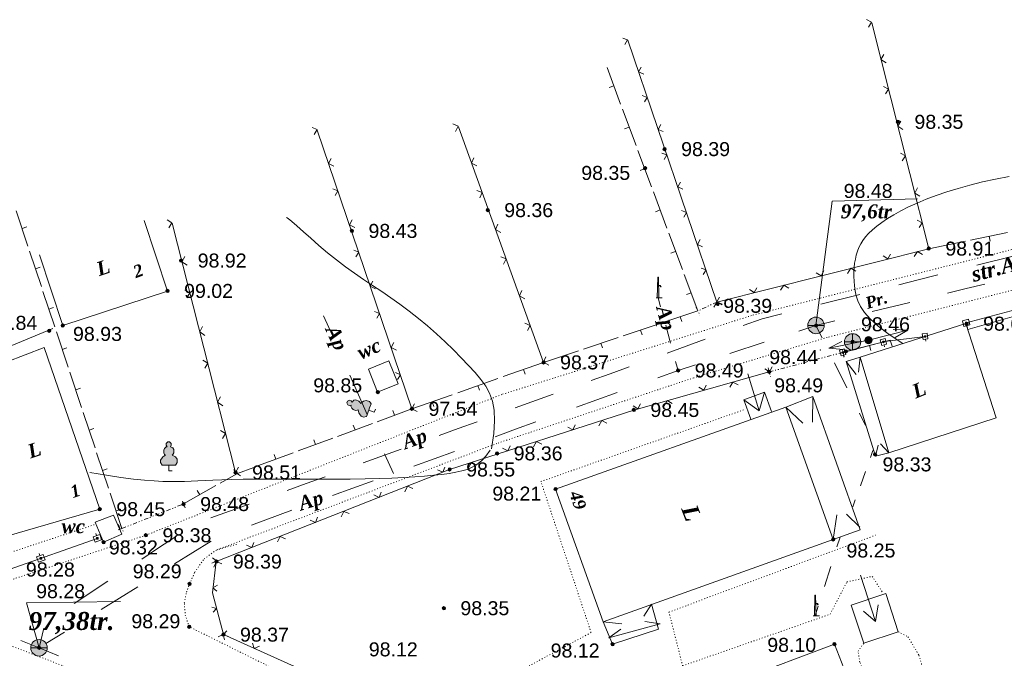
# Model space of a CAD drawing. Header units: millimetres. Extents: x 9396 to 25236, y 15106 to 31102.
# Tile 68 of 256: x 10628 to 10747, y 16289 to 16367. Entities that reach past the tile are written whole.
import ezdxf
from ezdxf.enums import TextEntityAlignment as Align

# ---------------------------------------------------------------- set-up
doc = ezdxf.new("R2010")
doc.units = ezdxf.units.MM
for name, pattern in [('DIVIDE', [1.25, 0.5, -0.25, 0, -0.25, 0, -0.25]), ('DOT', [0.25, 0, -0.25]), ('HIDDEN', [0.375, 0.25, -0.125])]:
    doc.linetypes.add(name, pattern=pattern)
for name, color, linetype, lineweight, true_color in [('1001010', 7, 'Continuous', 9, 0x000000), ('10010110', 7, 'Continuous', 20, 0xa25100), ('1060000', 7, 'Continuous', 9, 0x000000), ('1070000', 7, 'DOT', 9, 0x000000), ('2030012', 7, 'Continuous', 9, 0x000000), ('21100200', 7, 'HIDDEN', 0, 0x800080), ('3000105', 7, 'DIVIDE', 9, 0x000000), ('3000113', 7, 'Continuous', 9, 0x000000), ('3000130', 7, 'Continuous', 9, 0x000000), ('3000220', 7, 'Continuous', 9, 0x000000), ('3000260', 7, 'Continuous', 9, 0x000000), ('4000210', 7, 'Continuous', 9, 0x000000), ('5010210', 7, 'Continuous', 20, 0x008000), ('5010420', 7, 'Continuous', 9, 0x000000), ('5010430', 7, 'Continuous', 9, 0x000000), ('5010530', 7, 'Continuous', 9, 0x000000), ('6011210', 1, 'Continuous', 9, 0xff0000)]:
    doc.layers.add(name, color=color, linetype=linetype, lineweight=lineweight, true_color=true_color)
doc.styles.add('1', font='timesbi.ttf', dxfattribs={"height": 0.00127})
doc.styles.add('10', font='timesbi.ttf', dxfattribs={"height": 0.001481})
doc.styles.add('12', font='timesbi.ttf', dxfattribs={"height": 0.001693})
doc.styles.add('2', font='timesbi.ttf', dxfattribs={"height": 0.001693})
doc.styles.add('3', font='timesbi.ttf', dxfattribs={"height": 0.001693})
doc.styles.add('9', font='timesbi.ttf', dxfattribs={"height": 0.001693})
doc.styles.add('F2', font='arial.ttf', dxfattribs={"height": 0.001693})

# ---------------------------------------------------------------- blocks, each defined once
blk = doc.blocks.new('SYMBOL5010430')
at = {"true_color": 0xffffff}
h = blk.add_hatch(color=7, dxfattribs=at)
edge = h.paths.add_edge_path()
edge.add_arc((0, 0), 0.495, 0, 360)
at = {"color": 18, "linetype": 'Continuous', "lineweight": 0, "true_color": 0x000000, "flags": 128}
for points in [[(-0.495, 0), (0.495, 0)], [(0, -0.495), (0, 0.495)]]:
    blk.add_lwpolyline(points, dxfattribs=at)
at = {"color": 18, "linetype": 'Continuous', "lineweight": 0, "true_color": 0x000000}
blk.add_circle((0, 0), 0.495, dxfattribs=at)
blk = doc.blocks.new('SYMBOL21100200')
at = {"true_color": 0x800080}
h = blk.add_hatch(color=216, dxfattribs=at)
edge = h.paths.add_edge_path()
edge.add_arc((0, 0), 0.1, 0, 360)
at = {"color": 216, "linetype": 'Continuous', "lineweight": 0, "true_color": 0x800080}
blk.add_circle((0, 0), 0.1, dxfattribs=at)
blk = doc.blocks.new('SYMBOL4000210')
at = {"true_color": 0xffffff}
blk.add_hatch(color=7, dxfattribs=at).paths.add_polyline_path([(0.05, 1.75), (-0.05, 1.75), (-0.15, 1.65), (-0.15, 1.55), (-0.1, 1.45), (-0.15, 1.45), (-0.25, 1.35), (-0.3, 1.25), (-0.3, 1.1), (-0.25, 1), (-0.2, 0.95), (-0.3, 0.9), (-0.35, 0.85), (-0.4, 0.8), (-0.5, 0.65), (-0.5, 0.5), (-0.4, 0.35), (-0.3, 0.35), (-0.1, 0.35), (0, 0.35), (0.15, 0.35), (0.4, 0.35), (0.45, 0.4), (0.5, 0.5), (0.5, 0.7), (0.4, 0.85), (0.2, 0.95), (0.25, 1), (0.3, 1.1), (0.3, 1.3), (0.25, 1.4), (0.1, 1.45), (0.15, 1.55), (0.15, 1.65)])
at = {"color": 18, "linetype": 'Continuous', "lineweight": 0, "true_color": 0x000000, "flags": 128}
blk.add_lwpolyline([(0.05, 1.75), (-0.05, 1.75), (-0.15, 1.65), (-0.15, 1.55), (-0.1, 1.45), (-0.15, 1.45), (-0.25, 1.35), (-0.3, 1.25), (-0.3, 1.1), (-0.25, 1), (-0.2, 0.95), (-0.3, 0.9), (-0.35, 0.85), (-0.4, 0.8), (-0.5, 0.65), (-0.5, 0.5), (-0.4, 0.35), (-0.3, 0.35), (-0.1, 0.35), (0, 0.35), (0.15, 0.35), (0.4, 0.35), (0.45, 0.4), (0.5, 0.5), (0.5, 0.7), (0.4, 0.85), (0.2, 0.95), (0.25, 1), (0.3, 1.1), (0.3, 1.3), (0.25, 1.4), (0.1, 1.45), (0.15, 1.55), (0.15, 1.65), (0.05, 1.75)], close=True, dxfattribs=at)
blk.add_lwpolyline([(0, 0.35), (0, 0), (0.2, 0)], dxfattribs=at)
blk = doc.blocks.new('SYMBOL5010420')
at = {"true_color": 0xffffff}
h = blk.add_hatch(color=7, dxfattribs=at)
edge = h.paths.add_edge_path()
edge.add_arc((0, 0), 0.5, 0, 360)
at = {"color": 18, "linetype": 'Continuous', "lineweight": 9, "true_color": 0x000000, "flags": 128}
blk.add_lwpolyline([(-0.5, 0), (0.5, 0)], dxfattribs=at)
at = {"color": 18, "linetype": 'Continuous', "lineweight": 9, "true_color": 0x000000}
blk.add_circle((0, 0), 0.5, dxfattribs=at)
blk = doc.blocks.new('SYMBOL5010530')
at = {"true_color": 0x000000}
for points in [[(-0.05, 0), (-0.025, 1.25), (0.025, 1.25), (0.05, 0)], [(0.025, 0.75), (0.15, 0.75), (0.175, 0.675), (0.15, 0.675), (0.125, 0.725), (0.025, 0.725)]]:
    blk.add_hatch(color=18, dxfattribs=at).paths.add_polyline_path(points)
at = {"color": 18, "linetype": 'Continuous', "lineweight": 0, "true_color": 0x000000, "flags": 128}
for points in [[(-0.05, 0), (-0.025, 1.25), (0.025, 1.25), (0.05, 0), (-0.05, 0)], [(0.025, 0.75), (0.15, 0.75), (0.175, 0.675), (0.15, 0.675), (0.125, 0.725), (0.025, 0.725), (0.025, 0.75)]]:
    blk.add_lwpolyline(points, close=True, dxfattribs=at)
blk.add_lwpolyline([(-0.125, 0), (0.25, 0)], dxfattribs=at)
blk = doc.blocks.new('SYMBOL2030012')
at = {"true_color": 0xffffff}
h = blk.add_hatch(color=7, dxfattribs=at)
edge = h.paths.add_edge_path()
edge.add_arc((0, 0), 0.225, 0, 360)
at = {"true_color": 0x000000}
h = blk.add_hatch(color=18, dxfattribs=at)
edge = h.paths.add_edge_path()
edge.add_arc((0, 0), 0.05, 0, 360)
at = {"color": 18, "linetype": 'Continuous', "lineweight": 0, "true_color": 0x000000}
for radius in [0.225, 0.05]:
    blk.add_circle((0, 0), radius, dxfattribs=at)

msp = doc.modelspace()

# ---------------------------------------------------------------- linework, layer by layer
at = {"layer": '1001010', "color": 253}
for p, q in [((10761.35, 16334.41), (10743.07, 16329.14)), ((10742.83, 16329.9), (10730.04, 16325.79)), ((10730.04, 16325.79), (10729.85, 16323.98)), ((10728.35, 16325.28), (10729.54, 16323.73)), ((10731.9, 16313.83), (10728.35, 16325.28)), ((10717.83, 16319.33), (10716.46, 16323.8)), ((10717.83, 16319.33), (10715.96, 16320.64)), ((10718.46, 16321.57), (10719.32, 16319.22)), ((10724.31, 16321.07), (10724.25, 16317.96)), ((10693.19, 16309.86), (10721.04, 16319.77)), ((10726.78, 16303.77), (10721.04, 16319.77)), ((10721.04, 16319.77), (10723.11, 16317.84)), ((10731.9, 16313.83), (10732.21, 16315.18)), ((10733.5, 16314.25), (10732.51, 16315.33)), ((10626.83, 16304.14), (10638.06, 16307.42)), ((10726.78, 16303.77), (10727.23, 16306.72)), ((10729.99, 16305.23), (10728.38, 16306.83)), ((10638.52, 16303.41), (10637.49, 16305.86)), ((10698.93, 16293.78), (10726.78, 16303.77)), ((10704.79, 16295.94), (10703.86, 16294.49)), ((10731.91, 16293.82), (10730.45, 16295.08)), ((10700.08, 16291.07), (10698.93, 16293.78)), ((10698.93, 16293.78), (10701.21, 16293.56)), ((10699.63, 16291.84), (10705.84, 16293.56)), ((10705.84, 16293.56), (10703.99, 16293.83)), ((10699.63, 16291.84), (10701.08, 16292.9)), ((10726.93, 16291.1), (10704.26, 16282.57))]:
    msp.add_line(p, q, dxfattribs=at)
for points in [[(10724.69, 16329.65, 0), (10726.66, 16344.7, 0), (10736.98, 16344.97, 0)], [(10643.43, 16342.36, 0), (10646.25, 16333.81, 0), (10633.57, 16329.64, 0), (10630.76, 16338.19, 0)], [(10742.83, 16329.9, 0), (10746.5, 16318.48, 0), (10733.5, 16314.25, 0)], [(10619.78, 16322.56, 0), (10631.32, 16326.98, 0), (10638.06, 16307.42, 0)], [(10671.67, 16321.59, 0), (10670.56, 16324.37, 0), (10673.04, 16325.37, 0)], [(10673.04, 16325.37, 0), (10674.15, 16322.58, 0), (10671.67, 16321.59, 0)], [(10728.35, 16325.28, 0), (10730.04, 16325.79, 0), (10733.5, 16314.25, 0), (10731.9, 16313.83, 0)], [(10718.46, 16321.57, 0), (10715.96, 16320.64, 0), (10716.8, 16318.3, 0)], [(10717.83, 16319.33, 0), (10718.46, 16321.57, 0), (10718.46, 16321.57, 0)], [(10721.04, 16319.77, 0), (10724.31, 16321.07, 0), (10730.02, 16304.92, 0), (10726.78, 16303.77, 0)], [(10698.93, 16293.78, 0), (10693.19, 16309.86, 0), (10693.19, 16309.86, 0)], [(10637.49, 16305.86, 0), (10639.73, 16306.71, 0), (10640.72, 16304.4, 0), (10638.52, 16303.41, 0)], [(10730.06, 16299.44, 0), (10731.91, 16293.82, 0), (10732.2, 16295.85, 0)], [(10730.47, 16291.19, 0), (10728.95, 16295.82, 0), (10733.13, 16297.2, 0)], [(10733.13, 16297.2, 0), (10734.65, 16292.57, 0), (10730.47, 16291.19, 0)], [(10700.08, 16291.07, 0), (10705.66, 16292.89, 0), (10704.79, 16295.94, 0)], [(10726.93, 16291.1, 0), (10729.74, 16283.83, 0), (10714.76, 16278.02, 0)]]:
    msp.add_polyline3d(points, dxfattribs=at)
at = {"layer": '10010110'}
for points in [[(10735.19, 16327.45, 0), (10733.53, 16328.56, 0), (10732.23, 16329.55, 0), (10731.25, 16330.43, 0), (10730.55, 16331.23, 0), (10730.06, 16331.95, 0), (10729.74, 16332.62, 0), (10729.55, 16333.24, 0), (10729.44, 16333.84, 0), (10729.36, 16334.43, 0), (10729.31, 16335, 0), (10729.28, 16335.57, 0), (10729.28, 16336.12, 0), (10729.31, 16336.65, 0), (10729.37, 16337.17, 0), (10729.46, 16337.67, 0), (10729.57, 16338.15, 0), (10729.71, 16338.62, 0), (10729.88, 16339.07, 0), (10730.1, 16339.51, 0), (10730.36, 16339.94, 0), (10730.68, 16340.36, 0), (10731.06, 16340.79, 0), (10731.51, 16341.22, 0), (10732.04, 16341.66, 0), (10732.64, 16342.11, 0), (10733.33, 16342.57, 0), (10734.1, 16343.04, 0), (10734.96, 16343.51, 0), (10735.9, 16343.98, 0), (10736.92, 16344.45, 0), (10738.03, 16344.91, 0), (10739.23, 16345.36, 0), (10740.51, 16345.8, 0), (10741.88, 16346.23, 0), (10743.32, 16346.63, 0), (10744.83, 16347.01, 0), (10746.41, 16347.35, 0), (10748.05, 16347.67, 0)], [(10685.44, 16314.7, 0), (10685.71, 16316.56, 0), (10685.81, 16318.11, 0), (10685.76, 16319.4, 0), (10685.55, 16320.5, 0), (10685.21, 16321.45, 0), (10684.74, 16322.31, 0), (10684.15, 16323.12, 0), (10683.46, 16323.94, 0), (10682.67, 16324.81, 0), (10681.79, 16325.73, 0), (10680.85, 16326.68, 0), (10679.84, 16327.65, 0), (10678.79, 16328.62, 0), (10677.71, 16329.58, 0), (10676.6, 16330.5, 0), (10675.49, 16331.38, 0), (10674.37, 16332.21, 0), (10673.27, 16332.99, 0), (10672.16, 16333.75, 0), (10671.06, 16334.48, 0), (10669.97, 16335.22, 0), (10668.87, 16335.97, 0), (10667.78, 16336.75, 0), (10666.69, 16337.57, 0), (10665.61, 16338.44, 0), (10664.56, 16339.33, 0), (10663.57, 16340.19, 0), (10662.68, 16340.99, 0), (10661.91, 16341.68, 0), (10661.29, 16342.22, 0), (10660.86, 16342.58, 0), (10660.64, 16342.71, 0)], [(10685.28, 16314.54, 0), (10684.75, 16313.84, 0), (10684.22, 16313.28, 0), (10683.68, 16312.84, 0), (10683.12, 16312.5, 0), (10682.51, 16312.23, 0), (10681.85, 16312.04, 0), (10681.13, 16311.88, 0), (10680.33, 16311.75, 0), (10679.44, 16311.63, 0), (10678.45, 16311.52, 0), (10677.35, 16311.42, 0), (10676.15, 16311.33, 0), (10674.84, 16311.24, 0), (10673.4, 16311.18, 0), (10671.84, 16311.12, 0), (10670.15, 16311.09, 0), (10668.34, 16311.06, 0), (10666.43, 16311.05, 0), (10664.46, 16311.05, 0), (10662.5, 16311.06, 0), (10660.56, 16311.07, 0), (10658.71, 16311.07, 0), (10656.97, 16311.06, 0), (10655.4, 16311.05, 0), (10654.02, 16311.02, 0), (10652.81, 16310.98, 0), (10651.75, 16310.94, 0), (10650.8, 16310.89, 0), (10649.93, 16310.85, 0), (10649.11, 16310.81, 0), (10648.3, 16310.77, 0), (10647.49, 16310.76, 0), (10646.63, 16310.76, 0), (10645.69, 16310.78, 0), (10644.65, 16310.84, 0), (10643.48, 16310.93, 0), (10642.14, 16311.07, 0), (10640.61, 16311.27, 0), (10638.86, 16311.52, 0), (10636.85, 16311.84, 0)]]:
    msp.add_polyline3d(points, dxfattribs=at)
at = {"layer": '1060000', "color": 253}
msp.add_polyline3d([(10630.71, 16290.65, 0), (10629.18, 16296.09, 0), (10640.57, 16296.24, 0)], dxfattribs=at)
at = {"layer": '1070000', "color": 253}
for p, q in [((10792.45, 16345.13), (10726.04, 16328.2)), ((10643.63, 16304.27), (10686.75, 16321.32)), ((10686.09, 16315.37), (10652.16, 16302.48)), ((10643.63, 16304.27), (10627.27, 16298.85)), ((10652.16, 16302.48), (10654.59, 16303.16)), ((10675.8, 16279.83), (10648.88, 16293.19)), ((10677.04, 16281.5), (10697.49, 16292.5))]:
    msp.add_line(p, q, dxfattribs=at)
for points in [[(10801.98, 16352.41, 0), (10716.91, 16330.85, 0), (10688.87, 16321.98, 0), (10686.75, 16321.32, 0)], [(10726.04, 16328.2, 0), (10709.9, 16323.31, 0), (10686.09, 16315.37, 0)], [(10697.49, 16292.5, 0), (10691.42, 16310.76, 0), (10716.06, 16319.48, 0)], [(10634.47, 16288.14, 0), (10606.23, 16298.99, 0), (10592.6, 16305.8, 0), (10586.71, 16308.78, 0), (10583.8, 16310.43, 0), (10581.9, 16312.46, 0)], [(10624.02, 16301.23, 0), (10624.48, 16302.28, 0), (10625.67, 16302.34, 0), (10627.33, 16302.21, 0), (10637.51, 16305.58, 0)], [(10708.56, 16288.47, 0), (10706.91, 16294.97, 0), (10731.9, 16304.28, 0)], [(10648.88, 16293.19, 0), (10648.41, 16294.51, 0), (10648.28, 16296.09, 0), (10648.55, 16297.39, 0), (10648.93, 16298.37, 0), (10649.54, 16299.78, 0), (10650.67, 16301.41, 0), (10652.16, 16302.48, 0)], [(10708.56, 16288.47, 0), (10726.41, 16294.71, 0), (10728.44, 16298.62, 0), (10731.5, 16299.29, 0), (10732.69, 16297.43, 0)], [(10734.65, 16292.57, 0), (10735.82, 16291.99, 0), (10737.15, 16289.74, 0), (10738.08, 16286.56, 0), (10738.28, 16285.13, 0), (10737.46, 16284.11, 0), (10735.72, 16283.39, 0), (10733.26, 16282.98, 0), (10731.83, 16284.52, 0), (10730.8, 16286.77, 0), (10729.99, 16288.92, 0), (10729.78, 16290.25, 0), (10730.47, 16291.19, 0)]]:
    msp.add_polyline3d(points, dxfattribs=at)
at = {"layer": '3000105', "color": 253}
for p, q in [((10712.71, 16332.48), (10710.4, 16331.4)), ((10712.93, 16332.03), (10712.46, 16333.02)), ((10710.19, 16331.85), (10710.65, 16330.85)), ((10728.1, 16325.91), (10727.82, 16326.97)), ((10719.03, 16324.03), (10727.97, 16326.39)), ((10718.9, 16324.52), (10719.18, 16323.45)), ((10640.74, 16305.08), (10648.19, 16308.05)), ((10648.38, 16307.58), (10647.97, 16308.6)), ((10640.56, 16305.54), (10640.96, 16304.52))]:
    msp.add_line(p, q, dxfattribs=at)
at = {"layer": '3000113', "color": 253}
msp.add_line((10593.17, 16312.94), (10632.38, 16329.29), dxfattribs=at)
at = {"layer": '3000130', "color": 253}
for p, q in [((10774.48, 16338.49, 193.29), (10742.85, 16329.95, 102.7)), ((10743.02, 16329.38, 147.99), (10742.95, 16329.62, 147.99)), ((10737.97, 16327.73, 81.26), (10737.94, 16327.97, 81.26)), ((10732.99, 16327.06, 81.26), (10732.93, 16327.31, 81.26)), ((10728.07, 16325.8, 81.26), (10728.01, 16326.04, 81.26)), ((10637.56, 16304.46, 73.11), (10637.65, 16304.23, 73.11)), ((10630.74, 16302.04, 73.11), (10630.82, 16301.81, 73.11))]:
    msp.add_line(p, q, dxfattribs=at)
for points in [[(10743.14, 16330.39, 147.99), (10742.4, 16330.19, 147.99), (10742.58, 16329.52, 147.99), (10743.32, 16329.72, 147.99), (10743.14, 16330.39, 147.99)], [(10742.86, 16329.85, 147.99), (10742.91, 16329.86, 147.99), (10742.95, 16329.9, 147.99), (10742.97, 16329.95, 147.99), (10742.95, 16330.01, 147.99), (10742.91, 16330.04, 147.99), (10742.86, 16330.06, 147.99), (10742.81, 16330.04, 147.99), (10742.77, 16330.01, 147.99), (10742.76, 16329.95, 147.99), (10742.77, 16329.9, 147.99), (10742.81, 16329.86, 147.99), (10742.86, 16329.85, 147.99)], [(10733.04, 16328.06, 81.26), (10732.47, 16327.91, 81.26), (10732.64, 16327.23, 81.26), (10733.22, 16327.38, 81.26), (10733.04, 16328.06, 81.26)], [(10732.84, 16327.55, 81.26), (10732.89, 16327.57, 81.26), (10732.92, 16327.6, 81.26), (10732.93, 16327.65, 81.26), (10732.92, 16327.69, 81.26), (10732.89, 16327.73, 81.26), (10732.84, 16327.74, 81.26), (10732.79, 16327.73, 81.26), (10732.76, 16327.69, 81.26), (10732.75, 16327.65, 81.26), (10732.76, 16327.6, 81.26), (10732.79, 16327.57, 81.26), (10732.84, 16327.55, 81.26)], [(10738.14, 16328.71, 81.26), (10737.55, 16328.63, 81.26), (10737.64, 16327.94, 81.26), (10738.23, 16328.01, 81.26), (10738.14, 16328.71, 81.26)], [(10737.89, 16328.23, 81.26), (10737.94, 16328.24, 81.26), (10737.97, 16328.27, 81.26), (10737.99, 16328.32, 81.26), (10737.97, 16328.37, 81.26), (10737.94, 16328.4, 81.26), (10737.89, 16328.41, 81.26), (10737.85, 16328.4, 81.26), (10737.81, 16328.37, 81.26), (10737.8, 16328.32, 81.26), (10737.81, 16328.27, 81.26), (10737.85, 16328.24, 81.26), (10737.89, 16328.23, 81.26)], [(10728.12, 16326.8, 81.26), (10727.55, 16326.65, 81.26), (10727.72, 16325.97, 81.26), (10728.3, 16326.12, 81.26), (10728.12, 16326.8, 81.26)], [(10727.92, 16326.29, 81.26), (10727.97, 16326.3, 81.26), (10728, 16326.34, 81.26), (10728.01, 16326.38, 81.26), (10728, 16326.43, 81.26), (10727.97, 16326.46, 81.26), (10727.92, 16326.48, 81.26), (10727.88, 16326.46, 81.26), (10727.84, 16326.43, 81.26), (10727.83, 16326.38, 81.26), (10727.84, 16326.34, 81.26), (10727.88, 16326.3, 81.26), (10727.92, 16326.29, 81.26)], [(10637.48, 16303.43, 73.11), (10638.28, 16303.71, 73.11), (10638.05, 16304.37, 73.11), (10637.25, 16304.09, 73.11), (10637.48, 16303.43, 73.11)], [(10637.77, 16303.79, 73.11), (10637.82, 16303.8, 73.11), (10637.86, 16303.84, 73.11), (10637.88, 16303.9, 73.11), (10637.86, 16303.95, 73.11), (10637.82, 16303.99, 73.11), (10637.77, 16304.01, 73.11), (10637.71, 16303.99, 73.11), (10637.67, 16303.95, 73.11), (10637.65, 16303.9, 73.11), (10637.67, 16303.84, 73.11), (10637.71, 16303.8, 73.11), (10637.77, 16303.79, 73.11)], [(10630.65, 16301.01, 73.11), (10631.45, 16301.29, 73.11), (10631.22, 16301.95, 73.11), (10630.42, 16301.67, 73.11), (10630.65, 16301.01, 73.11)], [(10630.94, 16301.37, 73.11), (10630.99, 16301.38, 73.11), (10631.03, 16301.42, 73.11), (10631.05, 16301.48, 73.11), (10631.03, 16301.53, 73.11), (10630.99, 16301.58, 73.11), (10630.94, 16301.59, 73.11), (10630.88, 16301.58, 73.11), (10630.84, 16301.53, 73.11), (10630.82, 16301.48, 73.11), (10630.84, 16301.42, 73.11), (10630.88, 16301.38, 73.11), (10630.94, 16301.37, 73.11)]]:
    msp.add_polyline3d(points, close=True, dxfattribs=at)
for points in [[(10737.89, 16328.32, 0), (10733.02, 16327.69, 162.51), (10727.97, 16326.39, 49.14)], [(10623.93, 16300.28, 121.85), (10627.09, 16300.12, 24.37), (10637.86, 16303.93, 24.37)]]:
    msp.add_polyline3d(points, dxfattribs=at)
at = {"layer": '3000220', "color": 253}
for p, q in [((10701.06, 16356.43), (10699.42, 16360.84)), ((10700.24, 16358.63), (10699.68, 16358.42)), ((10702.93, 16351.42), (10701.28, 16355.83)), ((10702.11, 16353.63), (10701.54, 16353.42)), ((10704.79, 16346.42), (10703.15, 16350.82)), ((10703.97, 16348.62), (10703.41, 16348.41)), ((10706.66, 16341.41), (10705.02, 16345.82)), ((10627.93, 16343.52), (10629.36, 16339.22)), ((10705.84, 16343.62), (10705.28, 16343.41)), ((10628.65, 16341.37), (10629.22, 16341.56)), ((10708.53, 16336.41), (10706.89, 16340.81)), ((10747.86, 16340.89), (10743.4, 16339.98)), ((10742.79, 16339.85), (10738.33, 16338.93)), ((10745.63, 16340.43), (10745.75, 16339.85)), ((10629.56, 16338.64), (10630.99, 16334.35)), ((10707.71, 16338.61), (10707.15, 16338.4)), ((10740.56, 16339.39), (10740.68, 16338.8)), ((10630.27, 16336.49), (10630.84, 16336.68)), ((10710.4, 16331.4), (10708.75, 16335.81)), ((10631.18, 16333.76), (10632.61, 16329.47)), ((10709.58, 16333.6), (10709.01, 16333.39)), ((10631.9, 16331.62), (10632.47, 16331.8)), ((10710.4, 16331.4), (10706.16, 16329.99)), ((10708.28, 16330.7), (10708.47, 16330.13)), ((10705.59, 16329.8), (10701.36, 16328.39)), ((10703.47, 16329.09), (10703.66, 16328.52)), ((10632.81, 16328.88), (10634.24, 16324.59)), ((10700.78, 16328.19), (10696.55, 16326.78)), ((10633.52, 16326.74), (10634.09, 16326.93)), ((10695.97, 16326.59), (10691.74, 16325.18)), ((10698.66, 16327.49), (10698.85, 16326.92)), ((10731.18, 16327.21), (10731.33, 16326.63)), ((10693.85, 16325.89), (10694.04, 16325.32)), ((10691.74, 16325.18), (10686.87, 16323.46)), ((10689.31, 16324.32), (10689.51, 16323.76)), ((10634.43, 16324.01), (10635.86, 16319.71)), ((10686.21, 16323.23), (10681.35, 16321.51)), ((10635.15, 16321.86), (10635.72, 16322.05)), ((10683.78, 16322.37), (10683.98, 16321.8)), ((10680.69, 16321.27), (10675.82, 16319.56)), ((10671.61, 16318), (10675.82, 16319.56)), ((10678.26, 16320.42), (10678.46, 16319.85)), ((10636.06, 16319.13), (10637.49, 16314.84)), ((10673.72, 16318.78), (10673.51, 16319.34)), ((10636.77, 16316.98), (10637.34, 16317.17)), ((10666.83, 16316.23), (10671.04, 16317.79)), ((10668.93, 16317.01), (10668.72, 16317.57)), ((10662.04, 16314.46), (10666.25, 16316.02)), ((10664.15, 16315.24), (10663.94, 16315.8)), ((10637.68, 16314.25), (10639.11, 16309.96)), ((10657.25, 16312.69), (10661.46, 16314.25)), ((10659.36, 16313.47), (10659.15, 16314.03)), ((10638.4, 16312.1), (10638.97, 16312.29)), ((10654.58, 16311.68), (10654.29, 16312.2)), ((10648.19, 16308.05), (10652.1, 16310.27)), ((10639.31, 16309.37), (10640.74, 16305.08)), ((10650.15, 16309.16), (10649.85, 16309.68)), ((10640.02, 16307.23), (10640.59, 16307.42)), ((10640.3, 16304.92), (10640.75, 16305.08)), ((10640.52, 16305), (10640.32, 16305.57))]:
    msp.add_line(p, q, dxfattribs=at)
for points in [[(10733.89, 16327.16, 0), (10733.68, 16327.85, 0), (10727.97, 16326.4, 0)], [(10652.63, 16310.57, 0), (10654.72, 16311.75, 0), (10656.68, 16312.48, 0)]]:
    msp.add_polyline3d(points, dxfattribs=at)
at = {"layer": '3000260', "color": 253}
for p, q in [((10712.71, 16332.48), (10701.93, 16364.14)), ((10675.82, 16319.55), (10664.36, 16353.29)), ((10691.74, 16325.18), (10681.43, 16353.69)), ((10654.47, 16311.85), (10646.81, 16342.01)), ((10677.04, 16281.5), (10653.02, 16292.24))]:
    msp.add_line(p, q, dxfattribs=at)
for points in [[(10712.71, 16332.48, 0), (10738.33, 16338.93, 0), (10731.43, 16366.26, 0)], [(10731.05, 16365.73, 0), (10731.42, 16366.32, 0), (10730.82, 16366.64, 0)], [(10701.57, 16363.64, 0), (10701.91, 16364.2, 0), (10701.31, 16364.42, 0)], [(10733.17, 16361.43, 0), (10732.55, 16361.82, 0), (10732.91, 16362.44, 0)], [(10703.85, 16360.04, 0), (10703.23, 16360.33, 0), (10703.56, 16360.91, 0)], [(10733.09, 16357.65, 0), (10733.46, 16358.24, 0), (10732.86, 16358.56, 0)], [(10703.94, 16356.68, 0), (10704.28, 16357.24, 0), (10703.68, 16357.46, 0)], [(10681.1, 16353.12, 0), (10681.4, 16353.75, 0), (10680.77, 16354.02, 0)], [(10706.22, 16353.09, 0), (10705.6, 16353.37, 0), (10705.93, 16353.96, 0)], [(10735.21, 16353.35, 0), (10734.59, 16353.74, 0), (10734.95, 16354.36, 0)], [(10664.01, 16352.76, 0), (10664.34, 16353.35, 0), (10663.73, 16353.6, 0)], [(10706.31, 16349.72, 0), (10706.65, 16350.28, 0), (10706.05, 16350.5, 0)], [(10735.13, 16349.57, 0), (10735.5, 16350.16, 0), (10734.9, 16350.48, 0)], [(10666.38, 16348.91, 0), (10665.74, 16349.23, 0), (10666.06, 16349.84, 0)], [(10683.68, 16348.94, 0), (10683.02, 16349.28, 0), (10683.31, 16349.94, 0)], [(10708.59, 16346.13, 0), (10707.97, 16346.41, 0), (10708.3, 16347, 0)], [(10666.53, 16345.35, 0), (10666.86, 16345.94, 0), (10666.25, 16346.18, 0)], [(10684.01, 16345.09, 0), (10684.31, 16345.72, 0), (10683.68, 16345.99, 0)], [(10737.25, 16345.27, 0), (10736.63, 16345.66, 0), (10736.99, 16346.28, 0)], [(10708.69, 16342.76, 0), (10709.02, 16343.32, 0), (10708.42, 16343.54, 0)], [(10646.43, 16341.47, 0), (10646.79, 16342.08, 0), (10646.19, 16342.42, 0)], [(10668.9, 16341.5, 0), (10668.26, 16341.81, 0), (10668.58, 16342.43, 0)], [(10737.17, 16341.49, 0), (10737.54, 16342.07, 0), (10736.94, 16342.4, 0)], [(10686.58, 16340.91, 0), (10685.92, 16341.25, 0), (10686.22, 16341.91, 0)], [(10710.96, 16339.17, 0), (10710.34, 16339.45, 0), (10710.67, 16340.04, 0)], [(10669.05, 16337.93, 0), (10669.38, 16338.52, 0), (10668.77, 16338.77, 0)], [(10736.58, 16337.98, 0), (10736.97, 16338.59, 0), (10737.59, 16338.23, 0)], [(10648.62, 16336.93, 0), (10647.99, 16337.35, 0), (10648.35, 16338, 0)], [(10686.91, 16337.06, 0), (10687.21, 16337.69, 0), (10686.58, 16337.96, 0)], [(10732.8, 16338.06, 0), (10733.39, 16337.69, 0), (10733.71, 16338.29, 0)], [(10711.06, 16335.8, 0), (10711.39, 16336.36, 0), (10710.79, 16336.58, 0)], [(10724.72, 16336.02, 0), (10725.3, 16335.65, 0), (10725.63, 16336.25, 0)], [(10728.5, 16335.94, 0), (10728.89, 16336.56, 0), (10729.51, 16336.2, 0)], [(10671.42, 16334.08, 0), (10670.78, 16334.4, 0), (10671.1, 16335.01, 0)], [(10648.59, 16332.97, 0), (10648.95, 16333.58, 0), (10648.35, 16333.93, 0)], [(10689.48, 16332.88, 0), (10688.83, 16333.22, 0), (10689.12, 16333.88, 0)], [(10716.63, 16333.99, 0), (10717.22, 16333.62, 0), (10717.54, 16334.21, 0)], [(10720.41, 16333.91, 0), (10720.81, 16334.52, 0), (10721.42, 16334.16, 0)], [(10712.33, 16331.87, 0), (10712.72, 16332.49, 0), (10713.34, 16332.13, 0)], [(10713.33, 16332.21, 0), (10712.71, 16332.49, 0), (10713.04, 16333.08, 0)], [(10671.57, 16330.52, 0), (10671.9, 16331.11, 0), (10671.29, 16331.35, 0)], [(10650.77, 16328.44, 0), (10650.15, 16328.86, 0), (10650.5, 16329.5, 0)], [(10689.81, 16329.03, 0), (10690.12, 16329.66, 0), (10689.49, 16329.93, 0)], [(10673.94, 16326.67, 0), (10673.3, 16326.98, 0), (10673.62, 16327.6, 0)], [(10650.75, 16324.47, 0), (10651.11, 16325.08, 0), (10650.51, 16325.43, 0)], [(10692.39, 16324.85, 0), (10691.73, 16325.19, 0), (10692.03, 16325.85, 0)], [(10718.49, 16324.4, 0), (10719.08, 16324.05, 0), (10719.39, 16324.66, 0)], [(10652.15, 16301.07, 0), (10680.38, 16312.21, 0), (10702.65, 16319.41, 0), (10719.03, 16324.03, 0)], [(10674.09, 16323.1, 0), (10674.42, 16323.69, 0), (10673.81, 16323.94, 0)], [(10710.53, 16322.16, 0), (10711.12, 16321.8, 0), (10711.42, 16322.41, 0)], [(10714.28, 16322.18, 0), (10714.65, 16322.8, 0), (10715.28, 16322.46, 0)], [(10652.93, 16319.94, 0), (10652.31, 16320.36, 0), (10652.66, 16321, 0)], [(10676.45, 16319.25, 0), (10675.82, 16319.57, 0), (10676.14, 16320.18, 0)], [(10702.56, 16319.91, 0), (10703.15, 16319.55, 0), (10703.46, 16320.16, 0)], [(10706.32, 16319.93, 0), (10706.69, 16320.55, 0), (10707.31, 16320.21, 0)], [(10694.67, 16317.36, 0), (10695.27, 16317.03, 0), (10695.55, 16317.64, 0)], [(10698.42, 16317.52, 0), (10698.77, 16318.16, 0), (10699.4, 16317.84, 0)], [(10652.91, 16315.98, 0), (10653.27, 16316.59, 0), (10652.66, 16316.93, 0)], [(10686.79, 16314.81, 0), (10687.4, 16314.48, 0), (10687.68, 16315.1, 0)], [(10690.54, 16314.97, 0), (10690.89, 16315.61, 0), (10691.53, 16315.29, 0)], [(10655.09, 16311.44, 0), (10654.47, 16311.86, 0), (10654.82, 16312.5, 0)], [(10678.91, 16312.17, 0), (10679.54, 16311.88, 0), (10679.78, 16312.51, 0)], [(10682.67, 16312.43, 0), (10683.01, 16313.07, 0), (10683.65, 16312.75, 0)], [(10674.95, 16309.53, 0), (10675.26, 16310.19, 0), (10675.91, 16309.91, 0)], [(10671.21, 16309.14, 0), (10671.84, 16308.84, 0), (10672.08, 16309.48, 0)], [(10663.51, 16306.1, 0), (10664.14, 16305.81, 0), (10664.38, 16306.44, 0)], [(10667.25, 16306.5, 0), (10667.56, 16307.15, 0), (10668.21, 16306.88, 0)], [(10659.55, 16303.46, 0), (10659.86, 16304.12, 0), (10660.51, 16303.84, 0)], [(10655.81, 16303.06, 0), (10656.44, 16302.77, 0), (10656.68, 16303.4, 0)], [(10651.62, 16300.89, 0), (10652.16, 16301.16, 0), (10651.7, 16301.54, 0)], [(10653.02, 16292.24, 0), (10651.68, 16297.3, 0), (10652.15, 16301.07, 0), (10652.15, 16301.07, 0)], [(10651.85, 16300.42, 0), (10652.16, 16301.08, 0), (10652.81, 16300.8, 0)], [(10652.2, 16297.49, 0), (10651.75, 16297.92, 0), (10652.29, 16298.22, 0)], [(10651.79, 16294.94, 0), (10652.18, 16295.4, 0), (10651.62, 16295.58, 0)], [(10653.16, 16291.63, 0), (10652.97, 16292.26, 0), (10652.39, 16291.97, 0)], [(10653.6, 16292.01, 0), (10653.02, 16292.25, 0), (10653.41, 16292.72, 0)], [(10657.37, 16290.84, 0), (10656.73, 16290.58, 0), (10656.52, 16291.22, 0)]]:
    msp.add_polyline3d(points, dxfattribs=at)
at = {"layer": '5010210'}
for p, q in [((10744.13, 16336.93), (10748.85, 16338.11)), ((10737.06, 16335.17), (10734.7, 16334.58)), ((10739.42, 16335.76), (10737.06, 16335.17)), ((10742.86, 16334.1), (10740.59, 16333.55)), ((10745.13, 16334.66), (10742.86, 16334.1)), ((10705.6, 16332.98), (10705.9, 16331.88)), ((10725.27, 16332.23), (10729.99, 16333.4)), ((10731.5, 16331.32), (10736.04, 16332.43)), ((10665.13, 16330.81), (10666.19, 16328.42)), ((10718.2, 16330.46), (10715.9, 16329.63)), ((10720.56, 16331.05), (10718.2, 16330.46)), ((10726.96, 16330.21), (10724.69, 16329.65)), ((10707.11, 16327.49), (10706.51, 16329.69)), ((10722.6, 16328.97), (10724.69, 16329.65)), ((10724.69, 16329.65), (10725.44, 16328.14)), ((10706.7, 16326.31), (10711.3, 16327.97)), ((10718.43, 16327.61), (10714.26, 16326.25)), ((10702.1, 16324.64), (10699.8, 16323.81)), ((10705.55, 16323.31), (10708.01, 16324.2)), ((10707.71, 16325.3), (10708.01, 16324.2)), ((10708.01, 16324.2), (10710.1, 16324.88)), ((10728.44, 16322.08), (10726.94, 16325.11)), ((10670.4, 16318.88), (10668.3, 16323.65)), ((10699.8, 16323.81), (10697.5, 16322.98)), ((10688.31, 16319.66), (10692.9, 16321.32)), ((10700.64, 16321.53), (10695.72, 16319.75)), ((10729.94, 16319.05), (10730.69, 16317.54)), ((10681.41, 16317.17), (10679.11, 16316.34)), ((10683.71, 16318), (10681.41, 16317.17)), ((10685.89, 16316.19), (10688.34, 16317.08)), ((10688.34, 16317.08), (10690.8, 16317.97)), ((10669.91, 16313.01), (10674.51, 16314.67)), ((10672.51, 16314.11), (10673.57, 16311.72)), ((10680.97, 16314.41), (10676.05, 16312.62)), ((10731.28, 16313.67), (10731.58, 16314.53)), ((10665.31, 16311.35), (10663.01, 16310.52)), ((10730.67, 16311.97), (10730.06, 16310.26)), ((10663.01, 16310.52), (10660.71, 16309.69)), ((10666.22, 16309.06), (10668.68, 16309.95)), ((10668.68, 16309.95), (10671.14, 16310.84)), ((10651.51, 16306.36), (10656.11, 16308.03)), ((10729.14, 16307.7), (10729.45, 16308.55)), ((10661.3, 16307.28), (10656.39, 16305.5)), ((10647.22, 16304.07), (10645.18, 16302.73)), ((10727.6, 16304.04), (10727.22, 16302.85)), ((10645.18, 16302.73), (10643.14, 16301.39)), ((10649.32, 16302.18), (10651.55, 16303.56)), ((10647.1, 16300.8), (10649.32, 16302.18)), ((10725.72, 16298.08), (10726.47, 16300.47)), ((10634.97, 16296.01), (10639.05, 16298.7)), ((10642.66, 16298.04), (10638.22, 16295.29)), ((10724.97, 16295.7), (10724.6, 16294.51)), ((10631.3, 16293.03), (10630.71, 16290.66)), ((10631.55, 16291.15), (10633.77, 16292.53)), ((10628.52, 16291.53), (10630.71, 16290.66)), ((10633.08, 16289.69), (10630.71, 16290.66))]:
    msp.add_line(p, q, dxfattribs=at)
at = {"layer": '6011210'}
for q in [(10735.81, 16329.06), (10726.26, 16326.88)]:
    msp.add_line((10731.05, 16327.87), q, dxfattribs=at)
for points in [[(10734.04, 16329.14, 0), (10735.81, 16329.06, 0), (10735.81, 16329.06, 0), (10734.28, 16328.17, 0)], [(10728.02, 16326.74, 0), (10726.26, 16326.88, 0), (10726.26, 16326.88, 0), (10727.82, 16327.72, 0)]]:
    msp.add_polyline3d(points, dxfattribs=at)
msp.add_point((10725.22, 16326.67), dxfattribs=at)

# ---------------------------------------------------------------- block references
at = {"layer": '2030012', "color": 253, "xscale": 2, "yscale": 2, "zscale": 2}
msp.add_blockref('SYMBOL2030012', (10731.05, 16327.87), dxfattribs=at)
at = {"layer": '21100200', "xscale": 2, "yscale": 2, "zscale": 2}
for p in [(10734.6, 16354.28, 196.7), (10706.38, 16350.98, 196.78), (10704.02, 16348.66, 196.7), (10684.98, 16343.6, 196.72), (10668.56, 16341.08, 196.86), (10738.34, 16338.94, 197.82), (10647.9, 16337.5, 197.84), (10646.26, 16333.82, 198.04), (10712.77, 16332.28, 196.78), (10631.94, 16329, 197.68), (10633.58, 16329.64, 197.86), (10724.7, 16329.64, 196.96), (10742.91, 16329.86, 197.25), (10729.12, 16327.67, 196.93), (10728.32, 16326.51, 196.88), (10691.74, 16325.18, 196.74), (10708.02, 16324.2, 196.98), (10719.02, 16324.04, 196.98), (10671.68, 16321.58, 197.7), (10675.82, 16319.56, 195.08), (10702.66, 16319.42, 196.9), (10686.12, 16314.17, 196.72), (10731.84, 16314.04, 196.66), (10680.38, 16312.22, 197.1), (10654.48, 16311.86, 197.02), (10693.2, 16309.86, 196.42), (10638.06, 16307.42, 196.9), (10648.2, 16308.04, 196.96), (10643.64, 16304.26, 196.76), (10726.78, 16303.76, 196.5), (10638.52, 16303.41, 196.64), (10652.16, 16301.08, 196.78), (10648.92, 16298.38, 196.58), (10679.68, 16295.44, 196.7), (10648.88, 16293.2, 196.58), (10653.02, 16292.24, 196.74), (10630.72, 16290.66, 196.56), (10700.08, 16291.08, 196.24), (10726.92, 16291.1, 196.2)]:
    msp.add_blockref('SYMBOL21100200', p, dxfattribs=at)
at = {"layer": '4000210', "color": 253, "xscale": 1.999999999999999, "yscale": 1.999999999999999, "zscale": 1.999999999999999, "rotation": 69.37299399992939}
msp.add_blockref('SYMBOL4000210', (10671.25, 16319.15), dxfattribs=at)
at = {"layer": '4000210', "color": 253, "xscale": 2, "yscale": 2, "zscale": 2}
msp.add_blockref('SYMBOL4000210', (10646.4, 16312.05), dxfattribs=at)
at = {"layer": '5010420', "color": 253, "xscale": 2, "yscale": 2, "zscale": 2}
for p in [(10724.69, 16329.65), (10630.71, 16290.65)]:
    msp.add_blockref('SYMBOL5010420', p, dxfattribs=at)
at = {"layer": '5010430', "color": 253, "xscale": 2, "yscale": 2, "zscale": 2}
msp.add_blockref('SYMBOL5010430', (10729.12, 16327.66, 183.66), dxfattribs=at)
at = {"layer": '5010530', "color": 253, "xscale": 2, "yscale": 2, "zscale": 2}
for p in [(10705.6, 16332.97), (10724.6, 16294.51)]:
    msp.add_blockref('SYMBOL5010530', p, dxfattribs=at)

# ---------------------------------------------------------------- texts
at = {"layer": '1001010', "color": 253, "style": '9'}
for s, height, rotation, p in [('L', 1.69, 18.4, (10637.72, 16336.4, 45.08)), ('wc', 1.693, 23.8, (10669.31, 16326.26)), ('L', 1.69, 22, (10736.44, 16321.57)), ('L', 1.69, 18.5, (10629.4, 16314.34, 65.16)), ('L', 1.99, 291.1, (10709.3, 16307.82, 19.6))]:
    msp.add_text(s, height=height, rotation=rotation, dxfattribs=at).set_placement(p, align=Align.MIDDLE_LEFT)
at = {"layer": '1001010', "color": 1, "true_color": 0xff0000, "style": '10'}
for s, height, rotation, p in [('2', 1.48, 20.8, (10642.18, 16336.06, 48.96)), ('1', 1.48, 18.7, (10634.56, 16309.46)), ('49', 1.481, 289.8, (10695.52, 16309.56, 128.08))]:
    msp.add_text(s, height=height, rotation=rotation, dxfattribs=at).set_placement(p, align=Align.MIDDLE_LEFT)
at = {"layer": '1001010', "color": 253, "style": '9'}
msp.add_text('wc', height=1.693, dxfattribs=at).set_placement((10633.44, 16305.35), align=Align.MIDDLE_LEFT)
at = {"layer": '1070000', "color": 253}
for s, height, rotation, style, p in [('str.Arbore', 1.845, 15, '2', (10743.53, 16335.79, 66.66)), ('Pr.', 1.425, 16.9, '1', (10730.71, 16332.31))]:
    msp.add_text(s, height=height, rotation=rotation, dxfattribs=dict(at, style=style)).set_placement(p, align=Align.MIDDLE_LEFT)
at = {"layer": '21100200', "color": 253, "style": 'F2'}
for s, p in [('98.35', (10736.6, 16354.28, 196.7)), ('98.39', (10708.38, 16350.98, 196.78)), ('98.35', (10696.3, 16348.1, 181.52)), ('98.48', (10728.04, 16345.92, 20.34)), ('98.36', (10686.98, 16343.6, 196.72)), ('98.43', (10670.56, 16341.08, 196.86)), ('98.91', (10740.34, 16338.94, 197.82)), ('98.92', (10649.9, 16337.5, 197.84)), ('99.02', (10648.26, 16333.82, 198.04)), ('98.39', (10713.47, 16332.02, 30.4)), ('98.84', (10624.58, 16329.96, 115.3)), ('98.46', (10730.14, 16329.79, 0.01)), ('98.63', (10744.91, 16329.86, 197.25)), ('98.93', (10634.82, 16328.62, 83.22)), ('98.44', (10719.04, 16325.81, 20.94)), ('98.37', (10693.74, 16325.18, 196.74)), ('98.49', (10710.02, 16324.2, 196.98)), ('98.85', (10663.88, 16322.4, 1.56)), ('98.49', (10719.64, 16322.4)), ('97.54', (10677.82, 16319.56, 195.08)), ('98.45', (10704.66, 16319.42, 196.9)), ('98.36', (10688.12, 16314.17, 196.72)), ('98.33', (10732.74, 16312.84)), ('98.51', (10656.48, 16311.86, 197.02)), ('98.55', (10682.38, 16312.22, 197.1)), ('98.21', (10685.54, 16309.3, 9.96)), ('98.48', (10650.2, 16308.04, 196.96)), ('98.45', (10640.06, 16307.42, 196.9)), ('98.38', (10645.64, 16304.26, 196.76)), ('98.32', (10639.16, 16302.79, 105.18)), ('98.25', (10728.38, 16302.42)), ('98.39', (10654.16, 16301.08, 196.78)), ('98.28', (10629.12, 16300.12, 196.56)), ('98.29', (10642.04, 16299.9, 123.08)), ('98.28', (10630.36, 16297.5)), ('98.35', (10681.68, 16295.44, 196.7)), ('98.29', (10641.88, 16293.86)), ('98.37', (10655.02, 16292.24, 196.74)), ('98.12', (10670.6, 16290.46, 196.24)), ('98.12', (10692.6, 16290.32, 3.46)), ('98.10', (10718.8, 16291))]:
    msp.add_text(s, height=1.693, dxfattribs=at).set_placement(p, align=Align.MIDDLE_LEFT)
at = {"layer": '5010210', "color": 253}
for rotation, style, p in [(284.8, '3', (10706.17, 16332.01, 1.42)), (294.7, '3', (10666.09, 16329.5)), (19.9, '2', (10674.72, 16315.44, 64.24)), (17.3, '2', (10662.16, 16308.05))]:
    msp.add_text('Ap', height=1.693, rotation=rotation, dxfattribs=dict(at, style=style)).set_placement(p, align=Align.MIDDLE_LEFT)
at = {"layer": '5010420', "color": 253, "style": '12'}
for s, height, p in [('97,6tr', 1.693, (10727.69, 16343.45, 7.88)), ('97,38tr.', 2.168, (10629.45, 16293.89, 19.3))]:
    msp.add_text(s, height=height, dxfattribs=at).set_placement(p, align=Align.MIDDLE_LEFT)

doc.saveas('drawing.dxf')
